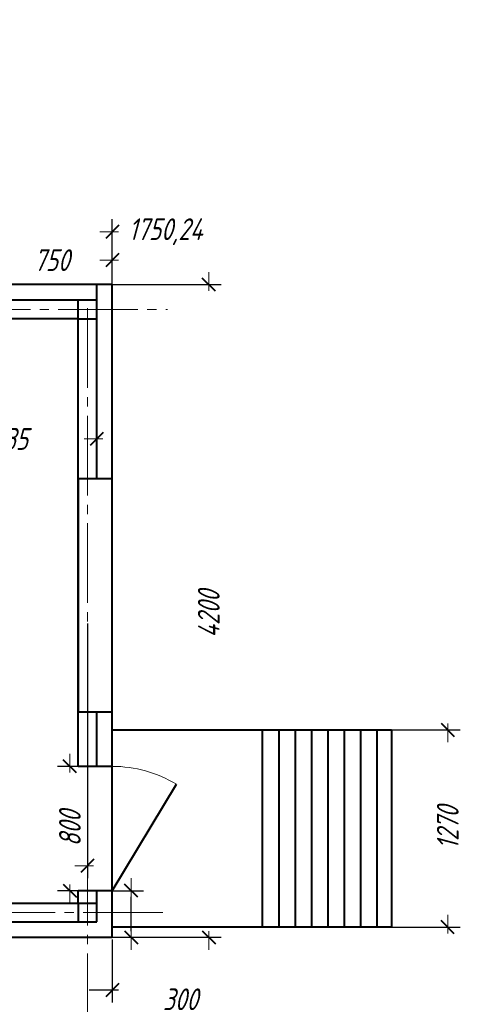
# Model space of a CAD drawing. Header units: millimetres. Extents: x 0 to 594, y 0 to 420.
# Tile 48 of 50: x 190 to 261, y 262 to 420. Entities that reach past the tile are written whole.
import ezdxf

# ---------------------------------------------------------------- set-up
doc = ezdxf.new("R2010")
doc.units = ezdxf.units.MM
for name, pattern in [('K5LT_AXLED', [17.302989, 12.802989, -1.5, 1.5, -1.5]), ('K5LT_BASIC', [0]), ('K5LT_THIN', [0])]:
    doc.linetypes.add(name, pattern=pattern)
doc.styles.add('KDIMTEXTSTYLE', font='GOST_AU.SHX', dxfattribs={"width": 0.96, "oblique": 15, "height": 5})
doc.dimstyles.new('KDIMSTYLE (0.03)', dxfattribs={"dimtxt": 5, "dimasz": 1, "dimexe": 2, "dimexo": 0, "dimgap": 1, "dimtad": 1, "dimlfac": 40, "dimtxsty": 'KDIMTEXTSTYLE', "dimsah": 1, "dimcen": 0, "dimdle": 1, "dimadec": 0, "dimazin": 0, "dimtfac": 0.667, "dimtmove": 0, "dimatfit": 3, "dimfxl": 1, "dimtvp": 1, "dimtfill": 1, "dimtolj": 1, "dimtzin": 0, "dimarcsym": 0})

# ---------------------------------------------------------------- blocks, each defined once
blk = doc.blocks.new('KDIMARROW_03')
at = {"color": 0, "linetype": 'K5LT_BASIC', "lineweight": 40}
blk.add_line((-1.06, -1.06), (1.06, 1.06), dxfattribs=at)
at = {"color": 0, "linetype": 'K5LT_THIN', "lineweight": 18}
for q in [(-1, 0), (2, 0)]:
    blk.add_line((0, 0), q, dxfattribs=at)
blk = doc.blocks.new('U263')
at = {"color": 5, "linetype": 'K5LT_BASIC', "lineweight": 40, "true_color": 0x0000ff}
for p, q in [((204.56, 274.01), (204.56, 305.76)), ((204.56, 305.76), (228.71, 305.76)), ((228.71, 305.76), (228.71, 274.01)), ((228.71, 274.01), (204.56, 274.01))]:
    blk.add_line(p, q, dxfattribs=at)
blk = doc.blocks.new('U268')
at = {"color": 5, "linetype": 'K5LT_BASIC', "lineweight": 40, "true_color": 0x0000ff}
for p, q in [((204.56, 346.14), (199.06, 346.14)), ((199.06, 346.14), (199.06, 308.64)), ((204.56, 308.64), (204.56, 346.14)), ((199.06, 308.64), (204.56, 308.64))]:
    blk.add_line(p, q, dxfattribs=at)

msp = doc.modelspace()

# ---------------------------------------------------------------- linework, layer by layer
at = {"color": 5, "linetype": 'K5LT_BASIC', "lineweight": 40, "true_color": 0x0000ff}
for p, q in [((204.5557, 377.38576), (92.0557, 377.38576)), ((202.0557, 356.88576), (202.0557, 377.38576)), ((204.5557, 356.88576), (204.5557, 377.38576)), ((202.0557, 374.88576), (163.17354, 374.88576)), ((199.0557, 371.88576), (199.0557, 374.88576)), ((199.0557, 371.88576), (163.17354, 371.88576)), ((199.0557, 371.88576), (202.0557, 371.88576)), ((199.0557, 299.88576), (199.0557, 371.88576)), ((202.0557, 346.13576), (202.0557, 356.88576)), ((204.5557, 299.88576), (204.5557, 356.88576)), ((202.0557, 299.88576), (202.0557, 308.63576)), ((228.71436, 305.75933), (249.51391, 305.75933)), ((231.3436, 305.75915), (231.3436, 274.01184)), ((233.97284, 305.75878), (233.97284, 274.01148)), ((236.60208, 305.75842), (236.60208, 274.01111)), ((239.23132, 305.75806), (239.23132, 274.01075)), ((241.86056, 305.75769), (241.86056, 274.01039)), ((244.48979, 305.75733), (244.48979, 274.01002)), ((247.11903, 305.75696), (247.11903, 274.00966)), ((249.51391, 305.75933), (249.51391, 274.00933)), ((204.5557, 299.88576), (199.0557, 299.88576)), ((204.5557, 279.88576), (214.87863, 297.01577)), ((204.5557, 279.88576), (199.0557, 279.88576)), ((199.0557, 277.88576), (199.0557, 279.88576)), ((202.0557, 274.88576), (202.0557, 279.88576)), ((204.5557, 272.38576), (204.5557, 279.88576)), ((157.8057, 277.88576), (199.0557, 277.88576)), ((199.0557, 277.88576), (199.0557, 274.88576)), ((199.0557, 277.88576), (202.0557, 277.88576)), ((157.8057, 274.88576), (202.0557, 274.88576)), ((249.51391, 274.00933), (228.71436, 274.0122)), ((157.8057, 272.38576), (204.5557, 272.38576))]:
    msp.add_line(p, q, dxfattribs=at)
at = {"color": 30, "linetype": 'K5LT_AXLED', "lineweight": 18, "true_color": 0xff8000}
for p, q in [((92.0557, 373.38576), (213.42207, 373.38576)), ((200.5557, 373.58798), (200.5557, 259.27559)), ((96.0557, 276.38576), (213.49095, 276.38576))]:
    msp.add_line(p, q, dxfattribs=at)
at = {"color": 5, "linetype": 'K5LT_THIN', "lineweight": 18, "true_color": 0x0000ff}
msp.add_arc((204.5557, 279.88576), 20, 58.9258875, 90, dxfattribs=at)

# ---------------------------------------------------------------- block references
for name in ['U268', 'U263']:
    msp.add_blockref(name, (0, 0))

# ---------------------------------------------------------------- dimensions: what is measured, and where the dimension line sits
at = {"color": 5, "true_color": 0x0000ff}
for base, p1, p2, location in [((160.79968, 385.8849), (204.5557, 375.38576), (160.79968, 385.11106), (213.12838, 385.8849)), ((185.8057, 381.32181), (204.5557, 375.38576), (185.8057, 375.38576), (194.8057, 381.32181)), ((173.6807, 352.54809), (202.0557, 356.88576), (173.6807, 356.72205), (187.6807, 352.54809)), ((148.3057, 283.88252), (200.5557, 324.88576), (148.3057, 324.88576), (174.3057, 283.88252)), ((92.0557, 263.89762), (204.5557, 274.0122), (92.0557, 276.19364), (148.0557, 263.89762))]:
    msp.add_linear_dim(base=base, p1=p1, p2=p2, location=location, dimstyle='KDIMSTYLE (0.03)', override={"dimexo": 2, "dimpost": '\\H3.5;\\W0.96;\\Q15;<>', "dimblk1": 'KDIMARROW_03', "dimblk2": 'KDIMARROW_03', "dimse1": 0, "dimse2": 0, "dimclrt": 7, "dimtolj": 1}, dxfattribs=at).render()
for base, p1, p2, location, override in [((220.08957, 377.38576), (202.5557, 272.38576), (202.5557, 377.38576), (220.08957, 324.38576), {"dimexo": 2, "dimpost": '\\H3.5;\\W0.96;\\Q15;<>', "dimblk1": 'KDIMARROW_03', "dimblk2": 'KDIMARROW_03', "dimse1": 0, "dimse2": 0, "dimclrt": 7, "dimtolj": 1}), ((258.55522, 274.00933), (247.51391, 305.75933), (247.51391, 274.00933), (258.55522, 290.00933), {"dimexo": 2, "dimpost": '\\H3.5;\\W0.96;\\Q15;<>', "dimblk1": 'KDIMARROW_03', "dimblk2": 'KDIMARROW_03', "dimse1": 0, "dimse2": 0, "dimclrt": 7, "dimtolj": 1}), ((197.73568, 299.88576), (201.5557, 279.88576), (201.5557, 299.88576), (197.73568, 289.88576), {"dimexo": 2, "dimpost": '\\H3.5;\\W0.96;\\Q15;<>', "dimblk1": 'KDIMARROW_03', "dimblk2": 'KDIMARROW_03', "dimse1": 0, "dimse2": 0, "dimclrt": 7, "dimtolj": 1}), ((207.60001, 279.88576), (200.18185, 272.38576), (198.68185, 279.88576), (215.52148, 262.4174), {"dimexo": 2, "dimtoh": 1, "dimpost": '\\H3.5;\\W0.96;\\Q15;<>', "dimblk1": 'KDIMARROW_03', "dimblk2": 'KDIMARROW_03', "dimse1": 0, "dimse2": 0, "dimclrt": 7, "dimtmove": 1, "dimtolj": 1})]:
    msp.add_linear_dim(base=base, p1=p1, p2=p2, angle=90, location=location, dimstyle='KDIMSTYLE (0.03)', override=override, dxfattribs=at).render()

doc.saveas('drawing.dxf')
